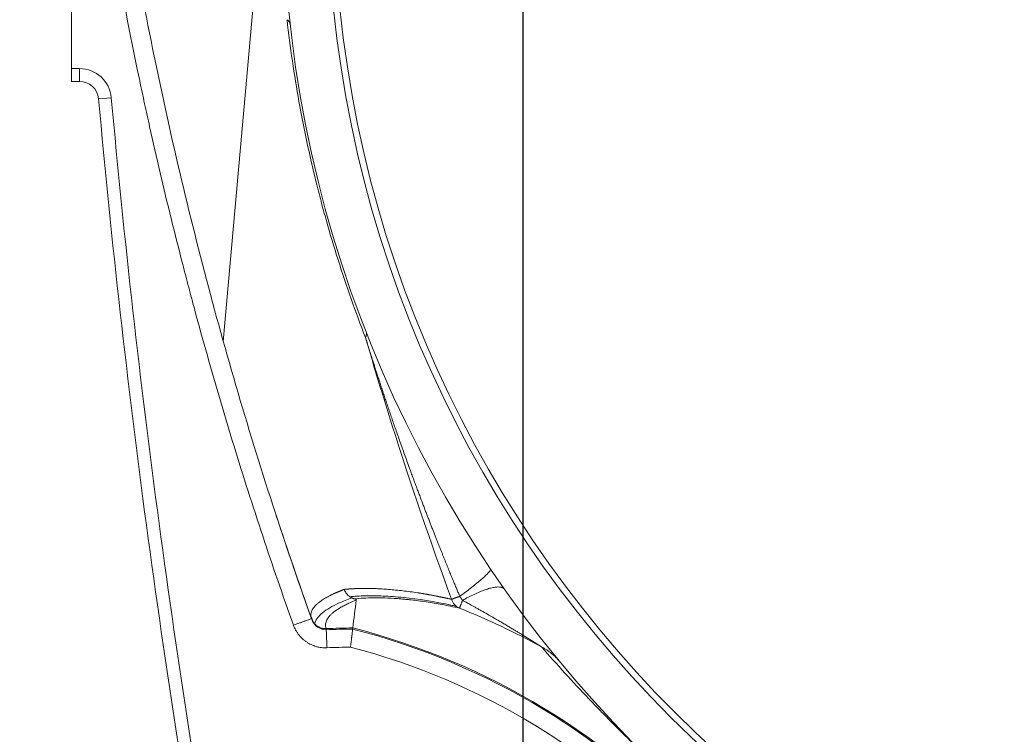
# Model space of a CAD drawing. Header units: millimetres. Extents: x 51337 to 61814, y -21781 to -12277.
# Tile 144 of 256: x 58405 to 58559, y -21013 to -20901. Entities that reach past the tile are written whole.
import ezdxf

# ---------------------------------------------------------------- set-up
doc = ezdxf.new("R2010")
doc.units = ezdxf.units.MM
doc.header["$LTSCALE"] = 0.3175
doc.layers.add('1轮廓实线层', color=7, linetype='Continuous', lineweight=18)
doc.layers.add('7标注层', color=4, linetype='Continuous', lineweight=13)
doc.styles.add('PC_TEXTSTYLE', font='ISOCP.SHX', dxfattribs={"width": 0.707, "bigfont": 'GBCBIG.SHX'})
doc.dimstyles.new('GB_LINEAR', dxfattribs={"dimtxt": 3.5, "dimasz": 3.5, "dimexe": 1, "dimexo": 0, "dimgap": 1.5, "dimtad": 1, "dimdsep": 46, "dimtxsty": 'PC_TEXTSTYLE', "dimcen": 0, "dimclrd": 256, "dimclrt": 3, "dimadec": 0, "dimazin": 2, "dimtp": 0.1, "dimtm": 0.1, "dimtfac": 0.71, "dimtdec": 3, "dimtmove": 0, "dimatfit": 3, "dimfxl": 1, "dimtfill": 1, "dimarcsym": 0})

# ---------------------------------------------------------------- blocks, each defined once
blk = doc.blocks.new('*D65')
at = {"layer": '7标注层', "color": 0, "lineweight": -2, "transparency": 16777216}
for p, q in [((58440.38, -20730.71), (58370.25, -20730.71)), ((58440.38, -21030.71), (58370.25, -21030.71))]:
    blk.add_line(p, q, dxfattribs=at)
at = {"layer": '7标注层', "lineweight": -2, "transparency": 16777216}
blk.add_line((58377.25, -21006.21), (58377.25, -20755.21), dxfattribs=at)
at = {"layer": '7标注层', "lineweight": 18, "transparency": 16777216}
for points in [[(58381.34, -20755.21), (58373.17, -20755.21), (58377.25, -20730.71)], [(58373.17, -21006.21), (58381.34, -21006.21), (58377.25, -21030.71)]]:
    blk.add_solid(points, dxfattribs=at)
at = {"layer": 'Defpoints', "color": 0, "lineweight": 18, "transparency": 16777216}
for p in [(58377.25, -20730.71), (58440.38, -20730.71), (58440.38, -21030.71)]:
    blk.add_point(p, dxfattribs=at)
at = {"layer": '7标注层', "color": 3, "transparency": 16777216, "insert": (58354.5, -20880.71), "char_height": 24.5, "attachment_point": 5, "rotation": 90, "style": 'PC_TEXTSTYLE', "bg_fill": 3, "box_fill_scale": 1.1, "bg_fill_color": 257, "bg_fill_transparency": 0}
blk.add_mtext('300', dxfattribs=at)
blk = doc.blocks.new('*D66')
at = {"layer": '7标注层', "color": 0, "lineweight": -2, "transparency": 16777216}
for p, q in [((58480.38, -20710.71), (58324.88, -20710.71)), ((58480.38, -21050.71), (58324.88, -21050.71))]:
    blk.add_line(p, q, dxfattribs=at)
at = {"layer": '7标注层', "lineweight": -2, "transparency": 16777216}
blk.add_line((58331.88, -20735.21), (58331.88, -21026.21), dxfattribs=at)
at = {"layer": '7标注层', "lineweight": 18, "transparency": 16777216}
for points in [[(58335.97, -20735.21), (58327.8, -20735.21), (58331.88, -20710.71)], [(58327.8, -21026.21), (58335.97, -21026.21), (58331.88, -21050.71)]]:
    blk.add_solid(points, dxfattribs=at)
at = {"layer": 'Defpoints', "color": 0, "lineweight": 18, "transparency": 16777216}
for p in [(58480.38, -20710.71), (58331.88, -21050.71), (58480.38, -21050.71)]:
    blk.add_point(p, dxfattribs=at)
at = {"layer": '7标注层', "color": 3, "transparency": 16777216, "insert": (58309.13, -20880.71), "char_height": 24.5, "attachment_point": 5, "rotation": 90, "style": 'PC_TEXTSTYLE', "bg_fill": 3, "box_fill_scale": 1.1, "bg_fill_color": 257, "bg_fill_transparency": 0}
blk.add_mtext('340', dxfattribs=at)
blk = doc.blocks.new('*D70')
at = {"layer": '7标注层', "color": 0, "lineweight": -2, "transparency": 16777216}
for p, q in [((58483.38, -20743.71), (58483.38, -21143.05)), ((58635.88, -21098.9), (58635.88, -21143.05))]:
    blk.add_line(p, q, dxfattribs=at)
at = {"layer": '7标注层', "lineweight": -2, "transparency": 16777216}
blk.add_line((58611.38, -21136.05), (58507.88, -21136.05), dxfattribs=at)
at = {"layer": '7标注层', "lineweight": 18, "transparency": 16777216}
for points in [[(58507.88, -21131.96), (58507.88, -21140.13), (58483.38, -21136.05)], [(58611.38, -21140.13), (58611.38, -21131.96), (58635.88, -21136.05)]]:
    blk.add_solid(points, dxfattribs=at)
at = {"layer": 'Defpoints', "color": 0, "lineweight": 18, "transparency": 16777216}
for p in [(58483.38, -20743.71), (58635.88, -21098.9), (58483.38, -21136.05)]:
    blk.add_point(p, dxfattribs=at)
at = {"layer": '7标注层', "color": 3, "transparency": 16777216, "insert": (58559.63, -21113.3), "char_height": 24.5, "attachment_point": 5, "style": 'PC_TEXTSTYLE', "bg_fill": 3, "box_fill_scale": 1.1, "bg_fill_color": 257, "bg_fill_transparency": 0}
blk.add_mtext('152.5', dxfattribs=at)

msp = doc.modelspace()

# ---------------------------------------------------------------- linework, layer by layer
at = {"layer": '1轮廓实线层'}
for p, q in [((58412.88175, -20908.71372), (58412.88175, -20852.71372)), ((58436.59651, -20951.36379), (58442.82463, -20881.08794)), ((58412.88175, -20910.71372), (58412.88175, -20908.71372)), ((58412.88175, -20908.71372), (58414.11684, -20908.71372)), ((58414.11684, -20908.71372), (58414.11684, -20910.71372)), ((58412.88175, -20910.71372), (58414.11684, -20910.71372)), ((58414.11684, -20910.71372), (58412.88175, -20910.71372)), ((58419.09643, -20913.26241), (58417.10459, -20913.44293))]:
    msp.add_line(p, q, dxfattribs=at)
for radius in [183, 182]:
    msp.add_circle((58635.88175, -20880.71372), radius, dxfattribs=at)
for centre, radius, start, end in [((58635.88175, -20880.71372), 190, 6.8906438, 353.1093562), ((58414.11684, -20913.71372), 5, 5.1786813, 90), ((58414.11684, -20913.71372), 3, 5.1786813, 90), ((58414.11684, -20913.71372), 3, 5.1786813, 90), ((59981.33332, -20771.67379), 1570.64, 185.1786813, 190.07372926), ((59981.33332, -20771.67379), 1570.64, 185.1786813, 190.07372926), ((59981.33332, -20771.67379), 1568.64, 185.1786813, 190.07372926), ((58429.25332, -21103.43379), 118.89977, 61.3249721, 68.1583362), ((58458.25332, -21130.11379), 133.95898, 90.6093687, 92.3896422), ((58458.25332, -21130.11379), 133.78728, 90.6190676, 92.3896422), ((58429.25332, -21103.43379), 110.58728, 42, 75.5718875), ((58429.25332, -21103.43379), 110.75898, 42, 75.5836195), ((58458.25332, -21130.11379), 130.96453, 90.7823843, 92.3896422), ((58429.25332, -21103.43379), 107.76453, 42, 75.3738605)]:
    msp.add_arc(centre, radius, start, end, dxfattribs=at)
for points, knots in [([(58447.55414, -20995.72701), (58444.24593, -20986.45804), (58441.15056, -20977.12359), (58436.82583, -20963.02399), (58435.43732, -20958.30779), (58433.43424, -20951.20899), (58432.45263, -20947.65346), (58431.50092, -20944.08874), (58430.8731, -20941.7102), (58430.5625, -20940.51984), (58429.02638, -20934.56393), (58427.85166, -20929.78646), (58426.17078, -20922.60116), (58425.35064, -20919.00373), (58424.56095, -20915.39914), (58424.04127, -20912.99448), (58423.78481, -20911.79133), (58421.50726, -20900.95645), (58419.70149, -20891.28453), (58418.11446, -20881.57168)], [0, 0, 0, 0, 0.25, 0.25, 0.375, 0.375, 0.4375, 0.46875, 0.46875, 0.5, 0.5, 0.625, 0.625, 0.6875, 0.71875, 0.71875, 0.75, 0.75, 1, 1, 1, 1]), ([(58421.07474, -20881.08791), (58422.1452, -20887.63901), (58424.4815, -20900.67915), (58428.57564, -20920.09002), (58433.23944, -20939.28665), (58438.46028, -20958.24525), (58444.14759, -20976.71592), (58448.27222, -20988.79857), (58450.37693, -20994.68112)], [0, 0, 0, 0, 0.169467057, 0.338357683, 0.50652945, 0.673916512, 0.840492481, 1, 1, 1, 1]), ([(58447.06329, -20901.87001), (58447.05525, -20901.7982), (58447.03857, -20901.72716), (58446.98788, -20901.58722), (58446.95387, -20901.51832), (58446.86871, -20901.38319), (58446.81756, -20901.31697), (58446.6986, -20901.18773), (58446.63079, -20901.1247), (58446.555, -20901.0635)], [0, 0, 0, 0, 0.25, 0.25, 0.5, 0.5, 0.75, 0.75, 1, 1, 1, 1]), ([(58458.81492, -20950.76282), (58458.03212, -20948.75635), (58456.53658, -20944.72816), (58454.4995, -20938.64068), (58453.27724, -20934.55258), (58452.41119, -20931.47548), (58452.13095, -20930.44795), (58451.72325, -20928.9039), (58451.52257, -20928.1312), (58451.29399, -20927.22852), (58451.18108, -20926.77688), (58451.12498, -20926.55098), (58451.09701, -20926.43802), (58451.08305, -20926.38153), (58451.07607, -20926.35328), (58451.07309, -20926.34118), (58451.07109, -20926.33311), (58451.07009, -20926.32903), (58450.56418, -20924.27878), (58449.61701, -20920.15675), (58448.38727, -20913.88533), (58447.35301, -20907.52571), (58446.7978, -20903.22735), (58446.55501, -20901.06357)], [0, 0, 0, 0, 0.125, 0.25, 0.375, 0.375, 0.4375, 0.4375, 0.46875, 0.484375, 0.4921875, 0.49609375, 0.498046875, 0.499023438, 0.499511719, 0.499755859, 0.499755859, 0.5, 0.5, 0.625, 0.75, 0.875, 1, 1, 1, 1]), ([(58458.89147, -20949.81103), (58458.91777, -20949.8784), (58458.93603, -20949.94911), (58458.95612, -20950.09675), (58458.95796, -20950.17367), (58458.94513, -20950.33314), (58458.93047, -20950.41568), (58458.88482, -20950.58572), (58458.85383, -20950.67321), (58458.81491, -20950.7628)], [0, 0, 0, 0, 0.25, 0.25, 0.5, 0.5, 0.75, 0.75, 1, 1, 1, 1]), ([(58473.53924, -20991.21671), (58473.50347, -20991.13166), (58473.43018, -20990.95745), (58473.31791, -20990.68982), (58473.20065, -20990.40971), (58473.07844, -20990.11712), (58472.95129, -20989.81203), (58472.81924, -20989.49444), (58472.68231, -20989.16433), (58472.54052, -20988.8217), (58472.39391, -20988.46654), (58472.2425, -20988.09883), (58472.08633, -20987.71857), (58471.92542, -20987.32574), (58471.75981, -20986.92033), (58471.58954, -20986.50233), (58471.41464, -20986.07173), (58471.23516, -20985.62851), (58471.05112, -20985.17266), (58470.86257, -20984.70416), (58470.66955, -20984.22301), (58470.47211, -20983.72917), (58470.27029, -20983.22265), (58470.06414, -20982.70343), (58469.8537, -20982.17147), (58469.63903, -20981.62678), (58469.42018, -20981.06933), (58469.19721, -20980.49911), (58468.97016, -20979.91609), (58468.73909, -20979.32025), (58468.50407, -20978.71159), (58468.26516, -20978.09007), (58468.0224, -20977.45567), (58467.77588, -20976.80838), (58467.52565, -20976.14818), (58467.27178, -20975.47504), (58467.01435, -20974.78894), (58466.75341, -20974.08985), (58466.48905, -20973.37776), (58466.22134, -20972.65264), (58465.95035, -20971.91447), (58465.63904, -20971.06146), (58465.29276, -20970.10613), (58464.91685, -20969.06101), (58464.55271, -20968.04075), (58464.20016, -20967.04543), (58463.85903, -20966.0751), (58463.52916, -20965.12981), (58463.21038, -20964.20964), (58462.90252, -20963.31462), (58462.60544, -20962.44481), (58462.31897, -20961.60028), (58462.04295, -20960.78107), (58461.77723, -20959.98723), (58461.52167, -20959.2188), (58461.27612, -20958.47585), (58461.04043, -20957.75841), (58460.81448, -20957.06653), (58460.59812, -20956.40025), (58460.39123, -20955.75961), (58460.19368, -20955.14465), (58460.00535, -20954.55542), (58459.82612, -20953.99194), (58459.65588, -20953.45425), (58459.49453, -20952.94239), (58459.34196, -20952.45638), (58459.19806, -20951.99626), (58459.06276, -20951.56206), (58458.93593, -20951.1538), (58458.85435, -20950.89025), (58458.81491, -20950.76281)], [0, 0, 0, 0, 0.006424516, 0.013160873, 0.020209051, 0.027569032, 0.035240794, 0.043224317, 0.051519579, 0.060126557, 0.069045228, 0.078275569, 0.087817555, 0.097671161, 0.107836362, 0.118313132, 0.129101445, 0.140201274, 0.151612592, 0.163335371, 0.175369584, 0.187715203, 0.200372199, 0.213340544, 0.226620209, 0.240211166, 0.254113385, 0.268326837, 0.282851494, 0.297687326, 0.312834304, 0.3282924, 0.344061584, 0.360141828, 0.376533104, 0.393235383, 0.410248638, 0.427572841, 0.445207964, 0.463153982, 0.481410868, 0.499978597, 0.52640218, 0.552190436, 0.577343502, 0.601861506, 0.625744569, 0.648992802, 0.671606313, 0.693585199, 0.714929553, 0.735639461, 0.755715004, 0.775156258, 0.793963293, 0.812136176, 0.829674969, 0.846579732, 0.862850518, 0.878487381, 0.893490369, 0.907859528, 0.921594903, 0.934696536, 0.947164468, 0.958998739, 0.970199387, 0.980766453, 0.990699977, 1, 1, 1, 1]), ([(58458.81491, -20950.76282), (58460.15418, -20955.37101), (58461.54693, -20959.96497), (58465.86849, -20973.64888), (58468.95544, -20982.69675), (58472.25628, -20991.6877)], [0, 0, 0, 0, 0.334678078, 0.334678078, 1, 1, 1, 1]), ([(58450.3796, -20994.71866), (58450.37715, -20994.71218), (58450.37224, -20994.69923), (58450.36521, -20994.6798), (58450.35843, -20994.66036), (58450.35192, -20994.64092), (58450.34567, -20994.62147), (58450.33968, -20994.60202), (58450.33396, -20994.58256), (58450.3285, -20994.5631), (58450.3233, -20994.54363), (58450.31837, -20994.52416), (58450.31369, -20994.50468), (58450.30928, -20994.4852), (58450.30514, -20994.46571), (58450.30125, -20994.44622), (58450.29763, -20994.42672), (58450.29426, -20994.40721), (58450.29116, -20994.38771), (58450.28832, -20994.36819), (58450.28574, -20994.34867), (58450.28342, -20994.32915), (58450.28136, -20994.30962), (58450.27956, -20994.29008), (58450.27801, -20994.27054), (58450.27673, -20994.251), (58450.27571, -20994.23145), (58450.27495, -20994.21189), (58450.27444, -20994.19233), (58450.27419, -20994.17277), (58450.2742, -20994.15319), (58450.27447, -20994.13362), (58450.275, -20994.11404), (58450.27578, -20994.09445), (58450.27683, -20994.07486), (58450.27812, -20994.05526), (58450.27968, -20994.03566), (58450.28149, -20994.01605), (58450.28356, -20993.99644), (58450.28588, -20993.97683), (58450.28846, -20993.9572), (58450.30427, -20993.84782), (58450.35461, -20993.64309), (58450.48911, -20993.33655), (58450.6953, -20993.01367), (58450.9211, -20992.74659), (58451.12976, -20992.53643), (58451.2949, -20992.38387), (58451.49275, -20992.21643), (58451.75782, -20992.0109), (58452.06528, -20991.79593), (58452.37377, -20991.6002), (58452.58317, -20991.47534), (58452.74657, -20991.38108), (58452.89984, -20991.29539), (58453.08432, -20991.19591), (58453.26715, -20991.10067), (58453.44755, -20991.00967), (58453.62482, -20990.92291), (58453.79827, -20990.84039), (58453.94685, -20990.77156), (58454.07107, -20990.71519), (58454.17211, -20990.67001), (58454.27331, -20990.62541), (58454.37464, -20990.58139), (58454.47603, -20990.53795), (58454.57746, -20990.49509), (58454.67888, -20990.45281), (58454.78023, -20990.41112), (58454.88149, -20990.37), (58454.98261, -20990.32946), (58455.08355, -20990.28951), (58455.18426, -20990.25013), (58455.28473, -20990.21134), (58455.38482, -20990.17312), (58455.45194, -20990.14788), (58455.48528, -20990.13534)], [0, 0, 0, 0, 0.004398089, 0.008794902, 0.013190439, 0.017584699, 0.021977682, 0.026369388, 0.030759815, 0.035148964, 0.039536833, 0.043923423, 0.048308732, 0.05269276, 0.057075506, 0.061456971, 0.065837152, 0.070216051, 0.074593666, 0.078969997, 0.083345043, 0.087718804, 0.092091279, 0.096462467, 0.100832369, 0.105200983, 0.109568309, 0.113934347, 0.118299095, 0.122662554, 0.127024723, 0.131385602, 0.135745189, 0.140103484, 0.144460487, 0.148816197, 0.153170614, 0.157523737, 0.161875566, 0.1662261, 0.170575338, 0.17492328, 0.238919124, 0.306014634, 0.376216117, 0.44952989, 0.479172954, 0.511964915, 0.547909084, 0.587009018, 0.644174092, 0.686164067, 0.712958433, 0.724544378, 0.746850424, 0.768277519, 0.788825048, 0.808492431, 0.82727912, 0.845184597, 0.862208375, 0.872179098, 0.88203788, 0.891784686, 0.901419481, 0.91094223, 0.920352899, 0.929651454, 0.938837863, 0.947912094, 0.956874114, 0.965723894, 0.974461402, 0.983086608, 0.991599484, 1, 1, 1, 1]), ([(58455.48528, -20990.13534), (58455.50181, -20990.13369), (58455.53485, -20990.13039), (58455.58466, -20990.12555), (58455.63461, -20990.12078), (58455.68472, -20990.11609), (58455.73498, -20990.11149), (58455.78539, -20990.10697), (58455.83596, -20990.10253), (58455.88668, -20990.09817), (58455.93755, -20990.0939), (58455.98857, -20990.08971), (58456.03974, -20990.0856), (58456.09106, -20990.08157), (58456.14253, -20990.07763), (58456.19414, -20990.07377), (58456.24591, -20990.06999), (58456.29781, -20990.06629), (58456.34987, -20990.06268), (58456.40206, -20990.05915), (58456.4544, -20990.0557), (58456.50689, -20990.05233), (58456.55951, -20990.04905), (58456.61228, -20990.04584), (58456.66518, -20990.04273), (58456.71823, -20990.03969), (58456.77141, -20990.03673), (58456.82474, -20990.03386), (58456.8782, -20990.03107), (58456.9318, -20990.02837), (58456.98553, -20990.02574), (58457.0394, -20990.0232), (58457.0934, -20990.02074), (58457.14754, -20990.01836), (58457.2018, -20990.01607), (58457.25621, -20990.01386), (58457.31074, -20990.01173), (58457.3654, -20990.00968), (58457.42019, -20990.00772), (58457.47512, -20990.00583), (58457.53017, -20990.00403), (58457.58535, -20990.00232), (58457.64065, -20990.00068), (58457.69608, -20989.99913), (58457.75164, -20989.99766), (58457.80732, -20989.99627), (58457.86313, -20989.99497), (58457.91905, -20989.99374), (58457.97511, -20989.9926), (58458.03128, -20989.99155), (58458.08757, -20989.99057), (58458.14399, -20989.98968), (58458.20052, -20989.98887), (58458.25717, -20989.98814), (58458.31394, -20989.9875), (58458.37083, -20989.98693), (58458.42783, -20989.98645), (58458.48495, -20989.98606), (58458.54219, -20989.98574), (58458.87728, -20989.98438), (58459.50125, -20989.98912), (58460.44416, -20990.01635), (58461.41251, -20990.06387), (58462.43177, -20990.13356), (58463.50365, -20990.22762), (58464.62984, -20990.34836), (58465.77873, -20990.49322), (58466.62006, -20990.6148), (58467.12804, -20990.69358), (58467.29386, -20990.71971), (58467.46008, -20990.74633), (58467.6267, -20990.77343), (58467.79372, -20990.80101), (58467.96112, -20990.82908), (58468.1289, -20990.85763), (58468.29706, -20990.88666), (58468.46558, -20990.91618), (58468.63448, -20990.94617), (58468.80373, -20990.97665), (58468.97333, -20991.00762), (58469.14329, -20991.03906), (58469.31359, -20991.07099), (58469.48422, -20991.1034), (58469.65519, -20991.1363), (58469.82648, -20991.16967), (58469.9981, -20991.20353), (58470.17003, -20991.23787), (58470.34228, -20991.27269), (58470.51483, -20991.308), (58470.68768, -20991.34379), (58470.86082, -20991.38006), (58471.03426, -20991.41681), (58471.20798, -20991.45404), (58471.38198, -20991.49176), (58471.55626, -20991.52996), (58471.7308, -20991.56863), (58471.90562, -20991.60781), (58472.08065, -20991.64742), (58472.19779, -20991.67429), (58472.25628, -20991.6877)], [0, 0, 0, 0, 0.004448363, 0.008891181, 0.013328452, 0.017760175, 0.022186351, 0.02660698, 0.031022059, 0.03543159, 0.039835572, 0.044234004, 0.048626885, 0.053014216, 0.057395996, 0.061772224, 0.0661429, 0.070508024, 0.074867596, 0.079221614, 0.083570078, 0.087912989, 0.092250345, 0.096582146, 0.100908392, 0.105229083, 0.109544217, 0.113853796, 0.118157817, 0.122456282, 0.126749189, 0.131036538, 0.13531833, 0.139594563, 0.143865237, 0.148130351, 0.152389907, 0.156643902, 0.160892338, 0.165135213, 0.169372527, 0.17360428, 0.177830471, 0.182051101, 0.186266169, 0.190475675, 0.194679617, 0.198877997, 0.203070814, 0.207258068, 0.211439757, 0.215615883, 0.219786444, 0.223951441, 0.228110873, 0.23226474, 0.236413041, 0.240555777, 0.244692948, 0.248824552, 0.312978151, 0.375928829, 0.437676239, 0.498220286, 0.562655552, 0.625865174, 0.687850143, 0.748611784, 0.757032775, 0.765432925, 0.77381224, 0.782170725, 0.790508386, 0.798825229, 0.80712126, 0.815396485, 0.823650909, 0.83188454, 0.840097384, 0.848289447, 0.856460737, 0.864611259, 0.87274102, 0.880850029, 0.888938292, 0.897005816, 0.905052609, 0.913078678, 0.921084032, 0.929068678, 0.937032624, 0.944975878, 0.952898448, 0.960800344, 0.968681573, 0.976542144, 0.984382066, 0.992201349, 1, 1, 1, 1]), ([(58455.48528, -20990.13534), (58455.48738, -20990.1413), (58455.49385, -20990.15963), (58455.50752, -20990.19662), (58455.52949, -20990.25257), (58455.56142, -20990.32714), (58455.60541, -20990.41973), (58455.66413, -20990.52931), (58455.73975, -20990.65275), (58455.82838, -20990.77796), (58455.92302, -20990.89424), (58456.01511, -20990.99418), (58456.09112, -20991.06802), (58456.15105, -20991.12184), (58456.19654, -20991.16061), (58456.24259, -20991.19786), (58456.28911, -20991.23358), (58456.33606, -20991.26777), (58456.38335, -20991.30044), (58456.43092, -20991.3316), (58456.47871, -20991.36124), (58456.52666, -20991.3894), (58456.5747, -20991.41608), (58456.62277, -20991.44131), (58456.67082, -20991.4651), (58456.7188, -20991.48749), (58456.76665, -20991.5085), (58456.81433, -20991.52816), (58456.86178, -20991.5465), (58456.90897, -20991.56355), (58456.95585, -20991.57935), (58457.00239, -20991.59391), (58457.04853, -20991.60735), (58457.07928, -20991.61543), (58457.09454, -20991.61945)], [0, 0, 0, 0, 0.008294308, 0.02550981, 0.05175276, 0.087173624, 0.131952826, 0.18627995, 0.250325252, 0.321943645, 0.387656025, 0.447238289, 0.500542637, 0.526992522, 0.553215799, 0.579204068, 0.604949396, 0.63044432, 0.655681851, 0.680655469, 0.705359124, 0.729787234, 0.753934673, 0.777796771, 0.801369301, 0.824648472, 0.847630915, 0.870313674, 0.892694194, 0.914770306, 0.936540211, 0.958002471, 0.97915599, 1, 1, 1, 1]), ([(58456.66027, -20991.45954), (58455.93711, -20991.72168), (58455.28266, -20991.98935), (58453.60256, -20992.76273), (58452.74404, -20993.27453), (58451.80452, -20994.03548), (58451.54936, -20994.28826), (58451.1559, -20994.78905), (58451.01768, -20995.03688), (58450.91003, -20995.36574), (58450.88935, -20995.44951), (58450.87553, -20995.5329)], [0, 0, 0, 0, 0.198160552, 0.198160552, 0.567341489, 0.567341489, 0.751931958, 0.751931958, 0.936522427, 0.936522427, 1, 1, 1, 1]), ([(58452.66804, -20996.27124), (58452.57033, -20996.02029), (58452.53736, -20995.76639), (58452.62171, -20995.09286), (58452.84477, -20994.66797), (58453.29279, -20994.18331), (58453.34531, -20994.12937), (58453.45585, -20994.02134), (58453.51387, -20993.96725), (58453.69608, -20993.80489), (58453.82845, -20993.69649), (58454.25837, -20993.37114), (58454.58869, -20993.15399), (58455.15028, -20992.8293), (58455.34849, -20992.72124), (58455.66242, -20992.55964), (58455.76985, -20992.50585), (58455.99012, -20992.39852), (58456.10298, -20992.34498), (58456.57193, -20992.12834), (58456.95074, -20991.96643), (58457.35506, -20991.80648)], [0, 0, 0, 0, 0.176443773, 0.176443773, 0.462186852, 0.462186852, 0.497904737, 0.497904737, 0.533622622, 0.533622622, 0.605058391, 0.605058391, 0.747929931, 0.747929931, 0.819365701, 0.819365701, 0.855083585, 0.855083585, 0.89080147, 0.89080147, 1, 1, 1, 1]), ([(58473.00456, -20992.78339), (58472.77946, -20992.73253), (58472.55514, -20992.68271), (58469.53338, -20992.02672), (58467.01406, -20991.64161), (58464.19577, -20991.35328), (58463.64871, -20991.3054), (58462.58751, -20991.22761), (58462.0731, -20991.19767), (58460.58177, -20991.13269), (58459.65613, -20991.1223), (58457.90923, -20991.15668), (58457.09239, -20991.20309), (58456.34533, -20991.274)], [0, 0, 0, 0, 0.030559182, 0.030559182, 0.415744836, 0.415744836, 0.512041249, 0.512041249, 0.608337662, 0.608337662, 0.800930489, 0.800930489, 1, 1, 1, 1]), ([(58457.09454, -20991.61945), (58457.97335, -20991.52573), (58458.95964, -20991.46826), (58461.18553, -20991.44492), (58462.43113, -20991.48145), (58464.14441, -20991.60562), (58464.49489, -20991.6344), (58465.03256, -20991.68391), (58465.21383, -20991.70147), (58465.58002, -20991.73875), (58465.76496, -20991.75846), (58466.69891, -20991.86256), (58467.47564, -20991.96352), (58469.08923, -20992.20523), (58469.92609, -20992.34598), (58471.66119, -20992.6724), (58472.55942, -20992.85807), (58473.48913, -20993.06918)], [0, 0, 0, 0, 0.245099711, 0.245099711, 0.496733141, 0.496733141, 0.559641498, 0.559641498, 0.591095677, 0.591095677, 0.622549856, 0.622549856, 0.74836657, 0.74836657, 0.874183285, 0.874183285, 1, 1, 1, 1]), ([(58457.35506, -20991.80648), (58457.35519, -20991.80531), (58457.35545, -20991.80299), (58457.35567, -20991.7995), (58457.35577, -20991.79603), (58457.35574, -20991.79258), (58457.35558, -20991.78916), (58457.35529, -20991.78575), (58457.35487, -20991.78237), (58457.35432, -20991.779), (58457.35363, -20991.77566), (58457.35281, -20991.77234), (58457.35187, -20991.76904), (58457.35079, -20991.76576), (58457.34958, -20991.7625), (58457.34823, -20991.75926), (58457.34676, -20991.75605), (58457.34515, -20991.75285), (58457.34341, -20991.74967), (58457.34153, -20991.74652), (58457.33953, -20991.74338), (58457.33739, -20991.74027), (58457.33512, -20991.73718), (58457.33271, -20991.7341), (58457.33017, -20991.73105), (58457.3275, -20991.72802), (58457.3247, -20991.72501), (58457.32176, -20991.72202), (58457.31869, -20991.71905), (58457.31548, -20991.7161), (58457.31215, -20991.71318), (58457.30867, -20991.71027), (58457.30507, -20991.70738), (58457.30133, -20991.70452), (58457.29746, -20991.70167), (58457.29345, -20991.69885), (58457.28931, -20991.69604), (58457.28504, -20991.69326), (58457.28063, -20991.6905), (58457.27609, -20991.68776), (58457.27142, -20991.68504), (58457.26661, -20991.68234), (58457.26167, -20991.67966), (58457.25659, -20991.677), (58457.25139, -20991.67436), (58457.24604, -20991.67174), (58457.24057, -20991.66915), (58457.23496, -20991.66657), (58457.22922, -20991.66402), (58457.22334, -20991.66149), (58457.21733, -20991.65897), (58457.21119, -20991.65648), (58457.20491, -20991.65401), (58457.1985, -20991.65156), (58457.19196, -20991.64914), (58457.18528, -20991.64673), (58457.17847, -20991.64434), (58457.17153, -20991.64198), (58457.16445, -20991.63963), (58457.15723, -20991.63731), (58457.14988, -20991.635), (58457.14239, -20991.63272), (58457.13476, -20991.63045), (58457.12699, -20991.62821), (58457.11909, -20991.62599), (58457.11105, -20991.62378), (58457.10287, -20991.6216), (58457.09731, -20991.62016), (58457.09454, -20991.61945)], [0, 0, 0, 0, 0.028488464, 0.056550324, 0.084185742, 0.111394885, 0.138177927, 0.164535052, 0.19046645, 0.215972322, 0.241052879, 0.265708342, 0.289938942, 0.313744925, 0.337126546, 0.360084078, 0.382617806, 0.404728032, 0.426415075, 0.447679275, 0.46852099, 0.4889406, 0.50893851, 0.528515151, 0.54767098, 0.566406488, 0.584722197, 0.602618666, 0.620096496, 0.63715633, 0.65379886, 0.670024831, 0.685835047, 0.701230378, 0.716211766, 0.730780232, 0.744936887, 0.758682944, 0.772019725, 0.784948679, 0.797471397, 0.80958963, 0.821305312, 0.832620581, 0.843537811, 0.854059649, 0.86418905, 0.873929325, 0.883284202, 0.892257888, 0.900855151, 0.909081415, 0.91694287, 0.924446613, 0.931600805, 0.938414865, 0.944899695, 0.951067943, 0.956934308, 0.962515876, 0.967832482, 0.972907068, 0.977766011, 0.982439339, 0.986960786, 0.991367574, 0.995699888, 1, 1, 1, 1]), ([(58473.48913, -20993.06918), (58473.41917, -20993.0397), (58473.34995, -20993.00604), (58473.21433, -20992.93043), (58473.14793, -20992.88847), (58473.01923, -20992.79665), (58472.95693, -20992.74677), (58472.83766, -20992.63979), (58472.78069, -20992.58267), (58472.67313, -20992.46214), (58472.62253, -20992.39872), (58472.52856, -20992.26676), (58472.48517, -20992.19821), (58472.40618, -20992.0573), (58472.37057, -20991.98494), (58472.30739, -20991.8378), (58472.27983, -20991.76301), (58472.25628, -20991.6877)], [0, 0, 0, 0, 0.125, 0.125, 0.25, 0.25, 0.375, 0.375, 0.5, 0.5, 0.625, 0.625, 0.75, 0.75, 0.875, 0.875, 1, 1, 1, 1]), ([(58473.977, -20991.852), (58473.97231, -20991.84533), (58473.96299, -20991.83207), (58473.94918, -20991.81221), (58473.9356, -20991.79256), (58473.92223, -20991.7731), (58473.90907, -20991.75385), (58473.89609, -20991.73478), (58473.88329, -20991.71591), (58473.87064, -20991.69722), (58473.85814, -20991.67871), (58473.84576, -20991.66037), (58473.83348, -20991.64219), (58473.82131, -20991.62417), (58473.80921, -20991.60629), (58473.79717, -20991.58855), (58473.78519, -20991.57092), (58473.77324, -20991.55341), (58473.76131, -20991.53598), (58473.74939, -20991.51863), (58473.73746, -20991.50134), (58473.72552, -20991.4841), (58473.71355, -20991.46688), (58473.70155, -20991.44966), (58473.68949, -20991.43243), (58473.67738, -20991.41517), (58473.66521, -20991.39785), (58473.65297, -20991.38046), (58473.64065, -20991.36296), (58473.62826, -20991.34534), (58473.61578, -20991.32758), (58473.60322, -20991.30965), (58473.59057, -20991.29153), (58473.57784, -20991.27319), (58473.56503, -20991.25461), (58473.55213, -20991.23577), (58473.54356, -20991.22309), (58473.53924, -20991.21671)], [0, 0, 0, 0, 0.032292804, 0.064121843, 0.095502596, 0.126451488, 0.156985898, 0.187124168, 0.216885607, 0.246290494, 0.275360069, 0.304116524, 0.332582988, 0.360783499, 0.388742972, 0.41648716, 0.444042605, 0.471436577, 0.498697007, 0.525852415, 0.552931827, 0.57996468, 0.606980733, 0.634009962, 0.661082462, 0.688228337, 0.715477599, 0.742860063, 0.770405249, 0.798142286, 0.826099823, 0.854305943, 0.882788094, 0.911573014, 0.940686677, 0.97015424, 1, 1, 1, 1]), ([(58486.30632, -20999.11644), (58486.30485, -20999.1155), (58486.30187, -20999.11359), (58486.29715, -20999.11057), (58486.29217, -20999.10739), (58486.28691, -20999.10403), (58486.28139, -20999.10051), (58486.27559, -20999.09681), (58486.26952, -20999.09294), (58486.26318, -20999.0889), (58486.25657, -20999.08469), (58486.24969, -20999.0803), (58486.24254, -20999.07575), (58486.23512, -20999.07102), (58486.22742, -20999.06613), (58486.21946, -20999.06106), (58486.21122, -20999.05582), (58486.20271, -20999.0504), (58486.19394, -20999.04482), (58486.18489, -20999.03906), (58486.17557, -20999.03314), (58486.16598, -20999.02704), (58486.15611, -20999.02077), (58486.14598, -20999.01433), (58486.13558, -20999.00771), (58486.1249, -20999.00093), (58486.11395, -20998.99397), (58486.10273, -20998.98684), (58486.09125, -20998.97954), (58486.07949, -20998.97207), (58486.06745, -20998.96442), (58486.05515, -20998.95661), (58486.04258, -20998.94862), (58486.02973, -20998.94046), (58486.01661, -20998.93213), (58486.00323, -20998.92363), (58485.98957, -20998.91495), (58485.97563, -20998.90611), (58485.96143, -20998.89709), (58485.94696, -20998.8879), (58485.93221, -20998.87854), (58485.91719, -20998.86901), (58485.9019, -20998.85931), (58485.88634, -20998.84943), (58485.87051, -20998.83938), (58485.85441, -20998.82917), (58485.83803, -20998.81878), (58485.82138, -20998.80822), (58485.80446, -20998.79749), (58485.78727, -20998.78658), (58485.76981, -20998.77551), (58485.75207, -20998.76427), (58485.73406, -20998.75285), (58485.71578, -20998.74126), (58485.69723, -20998.72951), (58485.6784, -20998.71758), (58485.6593, -20998.70548), (58485.63993, -20998.69321), (58485.62029, -20998.68077), (58485.60038, -20998.66816), (58485.58019, -20998.65538), (58485.55973, -20998.64243), (58485.53899, -20998.6293), (58485.51799, -20998.61601), (58485.49671, -20998.60255), (58485.47515, -20998.58892), (58485.45333, -20998.57512), (58485.43123, -20998.56115), (58485.40886, -20998.547), (58485.38621, -20998.53269), (58485.36329, -20998.51821), (58485.3401, -20998.50356), (58485.31663, -20998.48874), (58485.29289, -20998.47376), (58485.26887, -20998.4586), (58485.24458, -20998.44327), (58485.22002, -20998.42778), (58485.19518, -20998.41211), (58485.17007, -20998.39628), (58485.14469, -20998.38028), (58485.11902, -20998.36411), (58485.09309, -20998.34777), (58485.06688, -20998.33127), (58485.04039, -20998.31459), (58485.01363, -20998.29775), (58484.9866, -20998.28075), (58484.95929, -20998.26357), (58484.9317, -20998.24623), (58484.90384, -20998.22872), (58484.8757, -20998.21104), (58484.84729, -20998.19319), (58484.8186, -20998.17518), (58484.78964, -20998.157), (58484.7604, -20998.13866), (58484.73088, -20998.12015), (58484.70109, -20998.10147), (58484.67102, -20998.08263), (58484.64067, -20998.06363), (58484.61004, -20998.04445), (58484.57914, -20998.02511), (58484.54797, -20998.00561), (58484.51651, -20997.98594), (58484.48478, -20997.96611), (58484.45277, -20997.94611), (58484.42048, -20997.92595), (58484.38791, -20997.90563), (58484.35507, -20997.88514), (58484.32195, -20997.86448), (58484.28855, -20997.84367), (58484.25487, -20997.82269), (58484.22091, -20997.80154), (58484.18667, -20997.78024), (58484.15216, -20997.75877), (58484.11736, -20997.73714), (58484.08229, -20997.71535), (58484.04694, -20997.69339), (58484.0113, -20997.67127), (58483.97539, -20997.649), (58483.9392, -20997.62656), (58483.90272, -20997.60396), (58483.86597, -20997.5812), (58483.82893, -20997.55828), (58483.79162, -20997.5352), (58483.75402, -20997.51195), (58483.71614, -20997.48855), (58483.67798, -20997.46499), (58483.63954, -20997.44127), (58483.60082, -20997.4174), (58483.56181, -20997.39336), (58483.52253, -20997.36917), (58483.48296, -20997.34481), (58483.44311, -20997.3203), (58483.40297, -20997.29564), (58483.23898, -20997.19491), (58482.93758, -20997.01045), (58482.48477, -20996.73499), (58481.99104, -20996.43652), (58481.45613, -20996.11534), (58480.87976, -20995.7718), (58480.27137, -20995.41209), (58479.61144, -20995.02532), (58478.88043, -20994.60051), (58478.04844, -20994.12164), (58477.28825, -20993.68915), (58476.64753, -20993.32802), (58476.17424, -20993.06274), (58475.74091, -20992.82125), (58475.34775, -20992.60331), (58474.99496, -20992.4087), (58474.6827, -20992.23721), (58474.41114, -20992.08864), (58474.18044, -20991.96277), (58474.04025, -20991.88644), (58473.977, -20991.852)], [0, 0, 0, 0, 0.000540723, 0.001097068, 0.001669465, 0.00225831, 0.002863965, 0.003486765, 0.004127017, 0.004785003, 0.005460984, 0.006155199, 0.006867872, 0.007599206, 0.008349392, 0.009118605, 0.009907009, 0.010714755, 0.011541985, 0.012388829, 0.01325541, 0.014141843, 0.015048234, 0.015974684, 0.016921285, 0.017888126, 0.01887529, 0.019882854, 0.02091089, 0.021959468, 0.023028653, 0.024118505, 0.025229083, 0.026360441, 0.027512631, 0.028685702, 0.029879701, 0.031094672, 0.032330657, 0.033587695, 0.034865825, 0.036165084, 0.037485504, 0.03882712, 0.040189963, 0.041574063, 0.042979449, 0.044406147, 0.045854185, 0.047323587, 0.048814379, 0.050326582, 0.051860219, 0.053415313, 0.054991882, 0.056589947, 0.058209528, 0.059850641, 0.061513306, 0.063197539, 0.064903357, 0.066630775, 0.068379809, 0.070150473, 0.071942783, 0.073756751, 0.075592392, 0.077449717, 0.079328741, 0.081229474, 0.08315193, 0.085096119, 0.087062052, 0.089049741, 0.091059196, 0.093090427, 0.095143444, 0.097218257, 0.099314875, 0.101433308, 0.103573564, 0.105735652, 0.10791958, 0.110125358, 0.112352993, 0.114602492, 0.116873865, 0.119167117, 0.121482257, 0.123819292, 0.126178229, 0.128559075, 0.130961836, 0.13338652, 0.135833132, 0.138301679, 0.140792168, 0.143304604, 0.145838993, 0.148395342, 0.150973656, 0.15357394, 0.156196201, 0.158840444, 0.161506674, 0.164194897, 0.166905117, 0.16963734, 0.172391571, 0.175167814, 0.177966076, 0.18078636, 0.183628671, 0.186493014, 0.189379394, 0.192287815, 0.195218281, 0.198170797, 0.201145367, 0.204141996, 0.207160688, 0.210201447, 0.213264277, 0.216349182, 0.219456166, 0.222585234, 0.225736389, 0.228909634, 0.232104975, 0.235322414, 0.238561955, 0.241823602, 0.24510736, 0.24841323, 0.282063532, 0.318941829, 0.359052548, 0.40239998, 0.448988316, 0.498821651, 0.549538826, 0.608151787, 0.674672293, 0.749112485, 0.789899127, 0.827464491, 0.861805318, 0.892918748, 0.9208023, 0.945453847, 0.966871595, 0.985054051, 1, 1, 1, 1]), ([(58450.37958, -20994.71865), (58450.37986, -20994.71855), (58450.36188, -20994.72497), (58450.29013, -20994.75058), (58450.23635, -20994.76977), (58450.09506, -20994.82019), (58450.00755, -20994.85143), (58449.80216, -20994.92473), (58449.68429, -20994.96679), (58449.42271, -20995.06015), (58449.27902, -20995.11143), (58448.97132, -20995.22124), (58448.80733, -20995.27977), (58448.46536, -20995.40181), (58448.2874, -20995.46533), (58447.92432, -20995.5949), (58447.73923, -20995.66096), (58447.55413, -20995.72702)], [0, 0, 0, 0, 0.125, 0.125, 0.25, 0.25, 0.375, 0.375, 0.5, 0.5, 0.625, 0.625, 0.75, 0.75, 0.875, 0.875, 1, 1, 1, 1]), ([(58450.48924, -20994.97617), (58450.57009, -20995.17969), (58450.67786, -20995.36809), (58450.9637, -20995.7368), (58451.14331, -20995.90502), (58451.73665, -20996.30639), (58452.20289, -20996.44704), (58452.67501, -20996.44177)], [0, 0, 0, 0, 0.2339735, 0.2339735, 0.497438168, 0.497438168, 1, 1, 1, 1]), ([(58450.53474, -20995.06302), (58450.59246, -20995.16775), (58450.65811, -20995.26805), (58450.75085, -20995.3883), (58450.77034, -20995.41256), (58450.81009, -20995.46008), (58450.87096, -20995.52997), (58450.93548, -20995.59576), (58451.06931, -20995.72195), (58451.16488, -20995.79892), (58451.29252, -20995.88596), (58451.31845, -20995.90291), (58451.37116, -20995.93586), (58451.39781, -20995.95179), (58451.47838, -20995.9978), (58451.53304, -20996.02618), (58451.69979, -20996.10459), (58451.81462, -20996.14792), (58451.96285, -20996.19071), (58451.99273, -20996.1987), (58452.05297, -20996.21351), (58452.08338, -20996.22034), (58452.17473, -20996.23894), (58452.29698, -20996.25874), (58452.42014, -20996.26869), (58452.51285, -20996.27245), (58452.55928, -20996.2734), (58452.61361, -20996.27287), (58452.64082, -20996.2722), (58452.65248, -20996.27182), (58452.66026, -20996.27155), (58452.66421, -20996.2714), (58452.66804, -20996.27124)], [0, 0, 0, 0, 0.13992337, 0.13992337, 0.175759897, 0.175759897, 0.211596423, 0.283269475, 0.283269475, 0.42661558, 0.42661558, 0.462452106, 0.462452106, 0.498288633, 0.498288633, 0.569961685, 0.569961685, 0.71330779, 0.71330779, 0.749144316, 0.749144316, 0.784980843, 0.784980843, 0.856653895, 0.928326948, 0.928326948, 0.964163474, 0.982081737, 0.991040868, 0.995520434, 0.995520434, 1, 1, 1, 1]), ([(58452.79275, -20999.26309), (58452.65068, -20999.26901), (58452.36753, -20999.26942), (58451.94574, -20999.2364), (58451.66649, -20999.19204), (58451.4578, -20999.15025), (58451.38828, -20999.13487), (58451.25058, -20999.10151), (58451.18227, -20999.08351), (58450.97891, -20999.02557), (58450.71198, -20998.9379), (58450.32403, -20998.77561), (58450.07372, -20998.64685), (58449.88916, -20998.54239), (58449.82814, -20998.50624), (58449.70733, -20998.43134), (58449.64787, -20998.39282), (58449.47232, -20998.27404), (58449.24572, -20998.10718), (58448.92778, -20997.83196), (58448.73042, -20997.6319), (58448.58796, -20997.47553), (58448.54141, -20997.42235), (58448.45018, -20997.31385), (58448.40545, -20997.25844), (58448.27525, -20997.0904), (58448.11159, -20996.86078), (58447.89514, -20996.50005), (58447.70754, -20996.12313), (58447.60192, -20995.86093), (58447.55413, -20995.72702)], [0, 0, 0, 0, 0.0625, 0.125, 0.1875, 0.1875, 0.21875, 0.21875, 0.25, 0.25, 0.3125, 0.375, 0.4375, 0.4375, 0.46875, 0.46875, 0.5, 0.5, 0.5625, 0.625, 0.6875, 0.6875, 0.71875, 0.71875, 0.75, 0.75, 0.8125, 0.875, 0.9375, 1, 1, 1, 1]), ([(58452.6679, -20996.2713), (58452.66837, -20996.28277), (58452.6696, -20996.31206), (58452.67348, -20996.40523), (58452.67615, -20996.4691), (58452.68283, -20996.62918), (58452.68685, -20996.72538), (58452.69608, -20996.94669), (58452.7013, -20997.0718), (58452.71276, -20997.34648), (58452.71901, -20997.49605), (58452.73229, -20997.81434), (58452.73933, -20997.98306), (58452.75396, -20998.33366), (58452.76155, -20998.51554), (58452.77701, -20998.88599), (58452.78488, -20999.07457), (58452.79275, -20999.26314)], [0, 0, 0, 0, 0.125, 0.125, 0.25, 0.25, 0.375, 0.375, 0.5, 0.5, 0.625, 0.625, 0.75, 0.75, 0.875, 0.875, 1, 1, 1, 1]), ([(58456.82863, -20996.16239), (58456.82792, -20996.16821), (58456.82667, -20996.17855), (58456.82311, -20996.20794), (58456.8185, -20996.24603), (58456.81179, -20996.30141), (58456.80597, -20996.34955), (58456.80389, -20996.36669), (58456.79946, -20996.40323), (58456.79713, -20996.42252), (58456.78978, -20996.48321), (58456.77906, -20996.57175), (58456.76026, -20996.72691), (58456.74592, -20996.8453), (58456.73637, -20996.92411), (58456.73443, -20996.94011), (58456.73052, -20996.97243), (58456.72458, -20997.02143), (58456.71845, -20997.072), (58456.70595, -20997.1752), (58456.68861, -20997.31828), (58456.66995, -20997.4722), (58456.65546, -20997.59176), (58456.65054, -20997.6323), (58456.64304, -20997.69417), (58456.64052, -20997.71499), (58456.63545, -20997.75678), (58456.62273, -20997.86174), (58456.59932, -20998.05477), (58456.56706, -20998.3207), (58456.54486, -20998.50369), (58456.52794, -20998.64313), (58456.52225, -20998.69003), (58456.51087, -20998.78386), (58456.49945, -20998.87788), (58456.48513, -20998.99589), (58456.47507, -20999.07874), (58456.47076, -20999.11431), (58456.4686, -20999.1321), (58456.46787, -20999.13807), (58456.46645, -20999.14977), (58456.46574, -20999.15562), (58456.46503, -20999.16147)], [0, 0, 0, 0, 0.0625, 0.0625, 0.125, 0.1875, 0.1875, 0.21875, 0.21875, 0.25, 0.25, 0.3125, 0.375, 0.4375, 0.4375, 0.453125, 0.453125, 0.46875, 0.5, 0.5, 0.5625, 0.625, 0.625, 0.65625, 0.65625, 0.671875, 0.671875, 0.6875, 0.75, 0.8125, 0.875, 0.875, 0.90625, 0.90625, 0.9375, 0.96875, 0.984375, 0.9921875, 0.9921875, 0.99609375, 0.99609375, 1, 1, 1, 1]), ([(58514.29534, -21026.86161), (58513.1898, -21025.90584), (58512.09386, -21024.94391), (58510.46064, -21023.4884), (58509.91801, -21023.00113), (58509.10623, -21022.26668), (58508.70089, -21021.89857), (58508.22882, -21021.46748), (58507.99298, -21021.25151), (58507.87511, -21021.14342), (58507.81619, -21021.08935), (58507.78673, -21021.06231), (58507.772, -21021.04878), (58507.76463, -21021.04202), (58507.76095, -21021.03864), (58507.75911, -21021.03695), (58507.75819, -21021.03611), (58507.75779, -21021.03574), (58507.75753, -21021.0355), (58507.75743, -21021.03541), (58506.4602, -21019.84421), (58505.17827, -21018.64612), (58503.27206, -21016.83183), (58502.63943, -21016.22421), (58501.69385, -21015.30774), (58501.2219, -21014.84825), (58500.67257, -21014.30982), (58500.3982, -21014.04), (58500.26109, -21013.90493), (58500.19255, -21013.83736), (58500.15829, -21013.80356), (58500.14116, -21013.78666), (58500.13259, -21013.77821), (58500.12831, -21013.77398), (58500.12617, -21013.77187), (58500.1251, -21013.77081), (58500.12456, -21013.77029), (58500.1243, -21013.77002), (58500.12416, -21013.76989), (58500.12407, -21013.7698), (58500.12404, -21013.76977), (58499.03686, -21012.69701), (58497.96102, -21011.61875), (58496.36087, -21009.98871), (58495.82976, -21009.44326), (58495.03605, -21008.62144), (58494.63993, -21008.20961), (58494.17899, -21007.72745), (58493.94881, -21007.48593), (58493.83379, -21007.36506), (58493.77629, -21007.30459), (58493.74755, -21007.27435), (58493.73318, -21007.25923), (58493.726, -21007.25167), (58493.7224, -21007.24789), (58493.72061, -21007.246), (58493.71971, -21007.24506), (58493.71926, -21007.24458), (58493.71904, -21007.24435), (58493.71892, -21007.24423), (58493.71887, -21007.24418), (58493.71884, -21007.24414), (58493.71882, -21007.24412), (58492.45354, -21005.91245), (58491.20519, -21004.57246), (58488.73638, -21001.86622), (58487.5159, -21000.49998), (58486.30632, -20999.11644)], [0, 0, 0, 0, 0.0625, 0.0625, 0.09375, 0.09375, 0.109375, 0.1171875, 0.12109375, 0.123046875, 0.124023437, 0.124511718, 0.124755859, 0.124877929, 0.124938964, 0.124969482, 0.124984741, 0.12499237, 0.12499237, 0.125, 0.125, 0.187499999, 0.187499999, 0.218749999, 0.218749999, 0.234374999, 0.242187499, 0.246093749, 0.248046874, 0.249023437, 0.249511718, 0.249755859, 0.249877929, 0.249938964, 0.249969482, 0.24998474, 0.24999237, 0.249996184, 0.249998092, 0.249998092, 0.249999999, 0.249999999, 0.374999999, 0.374999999, 0.437499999, 0.437499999, 0.468749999, 0.484374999, 0.492187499, 0.496093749, 0.498046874, 0.499023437, 0.499511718, 0.499755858, 0.499877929, 0.499938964, 0.499969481, 0.49998474, 0.49999237, 0.499996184, 0.499998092, 0.499998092, 0.499999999, 0.499999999, 0.75, 0.75, 1, 1, 1, 1])]:
    msp.add_open_spline(points, degree=3, knots=knots, dxfattribs=at)
for points, degree in [([(58444.87088, -20978.62169), (58446.63613, -20984.00918), (58448.47233, -20989.37485), (58450.3796, -20994.71866)], 3), ([(58457.35506, -20991.80648), (58457.17994, -20993.25806), (58457.00447, -20994.71002), (58456.82863, -20996.16239)], 3), ([(58450.27421, -20994.1687), (58450.29618, -20994.24146)], 1), ([(58450.34808, -20994.41331), (58450.54297, -20995.0587)], 1)]:
    msp.add_open_spline(points, degree=degree, dxfattribs=at)
for points, weights, degree in [([(58478.33199, -20986.91198), (58478.69751, -20987.45425), (58473.53924, -20991.21671)], [1, 0.825219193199, 1], 2), ([(58480.54039, -20990.11692), (58479.54346, -20988.70139), (58473.977, -20991.852)], [1, 0.82567521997, 1], 2), ([(58472.25628, -20991.6877), (58472.4439, -20991.61882), (58472.90279, -20991.45036), (58473.53924, -20991.21671)], [1, 0.931920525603, 0.931920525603, 1], 3), ([(58473.977, -20991.852), (58473.67884, -20992.59588), (58473.50568, -20993.0279), (58473.48913, -20993.06918)], [0.846819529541, 0.798827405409, 0.835910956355, 0.95807018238], 3), ([(58489.23285, -21001.51976), (58488.00679, -21000.03142), (58486.30632, -20999.11644)], [1, 0.981562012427, 1], 2)]:
    msp.add_rational_spline(points, weights, degree=degree, dxfattribs=at)

# ---------------------------------------------------------------- next in the draw order: dimensions: what is measured, and where the dimension line sits
at = {"layer": '7标注层'}
dim = msp.add_linear_dim(base=(58377.25301, -20730.71372), p1=(58440.38175, -21030.71372), p2=(58440.38175, -20730.71372), angle=90, dimstyle='GB_LINEAR', override={"dimscale": 7, "dimgap": 1.5, "dimtad": 1, "dimjust": 0, "dimdec": 2, "dimlfac": 1, "dimse1": 0, "dimse2": 0, "dimsd1": 0, "dimsd2": 0, "dimclrd": 256, "dimclre": 0, "dimtofl": 1}, dxfattribs=at)
dim.commit()
dim.dimension.update_dxf_attribs({"geometry": '*D65', "text_midpoint": (58354.50301, -20880.71372)})
dim = msp.add_linear_dim(base=(58483.38175, -21136.0463), p1=(58635.88175, -21098.89722), p2=(58483.38175, -20743.71372), dimstyle='GB_LINEAR', override={"dimscale": 7, "dimgap": 1.5, "dimtad": 1, "dimjust": 0, "dimdec": 2, "dimlfac": 1, "dimse1": 0, "dimse2": 0, "dimsd1": 0, "dimsd2": 0, "dimtofl": 1}, dxfattribs=at)
dim.commit()
dim.dimension.update_dxf_attribs({"geometry": '*D70', "text_midpoint": (58559.63175, -21113.2963)})

# ---------------------------------------------------------------- next in the draw order: dimensions: what is measured, and where the dimension line sits
dim = msp.add_linear_dim(base=(58331.88175, -21050.71372), p1=(58480.38175, -20710.71372), p2=(58480.38175, -21050.71372), angle=90, dimstyle='GB_LINEAR', override={"dimscale": 7, "dimgap": 1.5, "dimtad": 1, "dimjust": 0, "dimdec": 2, "dimlfac": 1, "dimse1": 0, "dimse2": 0, "dimsd1": 0, "dimsd2": 0, "dimclrd": 256, "dimclre": 0, "dimtofl": 1}, dxfattribs=at)
dim.commit()
dim.dimension.update_dxf_attribs({"geometry": '*D66', "text_midpoint": (58309.13175, -20880.71372)})

doc.saveas('drawing.dxf')
